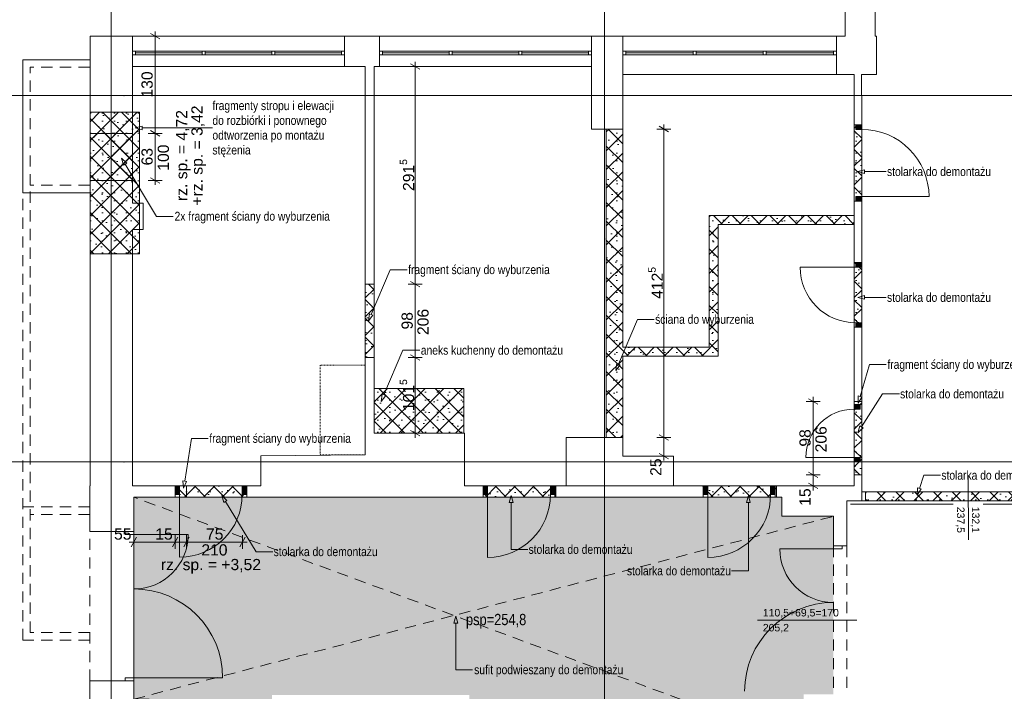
# Paper-space layout 'A-19 ROZBIÓRKI - PIĘTRO 1' of a CAD drawing. Header units: millimetres. Extents: x 0 to 540, y 0 to 297.
# Tile 3 of 8: x 66 to 198, y 107 to 196. Entities that reach past the tile are written whole.
import ezdxf
from ezdxf.xclip import XClip

# ---------------------------------------------------------------- set-up
doc = ezdxf.new("R2010")
doc.units = ezdxf.units.MM
doc.header["$MEASUREMENT"] = 0
doc.header["$XCLIPFRAME"] = 0
for name, pattern in [('ACAD_ISO03W100', [300, 120, -180]), ('DASHDOTX2', [1000, 500, -250, 0, -250]), ('Przer. długie kreski', [2.5, 1.5, -1]), ('STYLE_06', [0.026764, 0.014999, -0.005, 0.001765, -0.005])]:
    doc.linetypes.add(name, pattern=pattern)
for name, color, linetype, lineweight, true_color in [('A_opis_Nr_pióra__255', 7, 'Continuous', 15, 0x242424), ('A_opis_Nr_pióra__8', 7, 'Continuous', 13, 0x4c4c4c), ('A_osie_Nr_pióra__16', 7, 'Continuous', 5, 0x0f0f0f), ('A_rozbiórki_Nr_pióra__10', 7, 'Continuous', 13, 0x4b4b4b), ('A_sufit_Nr_pióra__4', 7, 'Continuous', 18, 0x4b4b4b), ('A_ściany_Nr_pióra__10', 7, 'Continuous', 13, 0x4b4b4b), ('A_ściany_Nr_pióra__19', 7, 'Continuous', 5, 0x191919), ('A_ściany_Nr_pióra__4', 7, 'Continuous', 18, 0x4b4b4b), ('Okna Archicada_Nr_pióra__19', 7, 'Continuous', 5, 0x191919)]:
    doc.layers.add(name, color=color, linetype=linetype, lineweight=lineweight, true_color=true_color)
for name, color, linetype in [('A_podrys', 7, 'Continuous'), ('A_rozbiórki', 7, 'Continuous'), ('Drzwi Archicad', 7, 'Continuous')]:
    doc.layers.add(name, color=color, linetype=linetype)
for name, color, linetype, lineweight in [('A_wymiary_Nr_pióra__1', 7, 'Continuous', 20), ('A_wymiary_Nr_pióra__2', 8, 'Continuous', 13), ('A_ściany_Nr_pióra__1', 7, 'Continuous', 20), ('Drzwi Archicad_Nr_pióra__1', 7, 'Continuous', 20), ('Znaczniki drzwi Archicada_Nr_pióra__3', 252, 'Continuous', 13)]:
    doc.layers.add(name, color=color, linetype=linetype, lineweight=lineweight)
doc.styles.add('STYL_AUTOMATYCZNY_1', font='arial.ttf')
doc.styles.add('STYL_AUTOMATYCZNY_2', font='ARIALN.TTF')
doc.styles.add('STYL_AUTOMATYCZNY_4', font='arial.ttf')
pattern_1 = [(45, (-1564.5881, -343.812), (-1.2572359, 1.2572359), []), (135, (-1564.5881, -343.812), (1.2572359, 1.2572359), []), (90, (-1565.8453, -342.5548), (-1.6002, 0), [0, -1.0668, 0, -1.6002]), (155, (-1564.5881, -341.2976), (0.6762737, 1.4502737), [0, -0.78232, 0, -1.35128])]

# ---------------------------------------------------------------- blocks, each defined once
blk = doc.blocks.new('Rysunek_1_1', base_point=(-1564.59, -343.81))
at = {"layer": 'A_rozbiórki', "linetype": 'Continuous', "lineweight": 0, "true_color": 0x4b4b4b}
h = blk.add_hatch(dxfattribs=at)
h.set_pattern_fill('facing_tile_0001', color=251, style=0, pattern_type=2)
h.set_pattern_definition(pattern_1)
h.paths.add_polyline_path([(82.48, 184.03), (75.88, 184.03), (75.88, 165.1), (82.48, 165.1)])
h = blk.add_hatch(dxfattribs=at)
h.set_pattern_fill('facing_tile_0001', color=251, style=0, pattern_type=2)
h.set_pattern_definition(pattern_1)
h.paths.add_polyline_path([(144.94, 140.54), (147.14, 140.54), (147.14, 151.42), (159.91, 151.42), (159.91, 169.01), (178.11, 169.01), (178.11, 170.21), (158.71, 170.21), (158.71, 152.62), (147.14, 152.62), (147.14, 181.79), (144.94, 181.79)])
h = blk.add_hatch(dxfattribs=at)
h.set_pattern_fill('facing_tile_0001', color=251, style=0, pattern_type=2)
h.set_pattern_definition(pattern_1)
h.paths.add_polyline_path([(178.11, 182.34), (178.11, 172.14), (179.11, 172.14), (179.11, 182.34)])
h = blk.add_hatch(dxfattribs=at)
h.set_pattern_fill('facing_tile_0001', color=251, style=0, pattern_type=2)
h.set_pattern_definition(pattern_1)
h.paths.add_polyline_path([(75.88, 181.21), (75.88, 174.91), (81.58, 174.91), (81.58, 181.21)])
h = blk.add_hatch(dxfattribs=at)
h.set_pattern_fill('facing_tile_0001', color=251, style=0, pattern_type=2)
h.set_pattern_definition(pattern_1)
h.paths.add_polyline_path([(179.11, 163.92), (178.11, 163.92), (178.11, 155.27), (179.11, 155.27)])
h = blk.add_hatch(dxfattribs=at)
h.set_pattern_fill('facing_tile_0001', color=251, style=0, pattern_type=2)
h.set_pattern_definition(pattern_1)
h.paths.add_polyline_path([(112.67, 151.22), (113.87, 151.22), (113.87, 161.02), (112.67, 161.02)])
h = blk.add_hatch(dxfattribs=at)
h.set_pattern_fill('facing_tile_0001', color=251, style=0, pattern_type=2)
h.set_pattern_definition(pattern_1)
h.paths.add_polyline_path([(113.87, 141.09), (125.87, 141.09), (125.87, 147.09), (113.87, 147.09)])
h = blk.add_hatch(dxfattribs=at)
h.set_pattern_fill('facing_tile_0001', color=251, style=0, pattern_type=2)
h.set_pattern_definition(pattern_1)
h.paths.add_polyline_path([(178.11, 135.54), (179.11, 135.54), (179.11, 145.34), (178.11, 145.34)])
h = blk.add_hatch(dxfattribs=at)
h.set_pattern_fill('facing_tile_0001', color=251, style=0, pattern_type=2)
h.set_pattern_definition(pattern_1)
h.paths.add_polyline_path([(96.84, 134.04), (87.26, 134.04), (87.26, 132.54), (96.84, 132.54)])
h = blk.add_hatch(dxfattribs=at)
h.set_pattern_fill('facing_tile_0001', color=251, style=0, pattern_type=2)
h.set_pattern_definition(pattern_1)
h.paths.add_polyline_path([(138.17, 134.04), (128.47, 134.04), (128.47, 132.54), (138.17, 132.54)])
h = blk.add_hatch(dxfattribs=at)
h.set_pattern_fill('facing_tile_0001', color=251, style=0, pattern_type=2)
h.set_pattern_definition(pattern_1)
h.paths.add_polyline_path([(167.72, 134.04), (157.92, 134.04), (157.92, 132.54), (167.72, 132.54)])
h = blk.add_hatch(dxfattribs=at)
h.set_pattern_fill('facing_tile_0001', color=251, style=0, pattern_type=2)
h.set_pattern_definition(pattern_1)
h.paths.add_polyline_path([(179.61, 132.04), (207.11, 132.04), (207.11, 133.24), (179.61, 133.24)])
h = blk.add_hatch(dxfattribs=at)
h.set_pattern_fill('facing_tile_0001', color=251, style=0, pattern_type=2)
h.set_pattern_definition(pattern_1)
h.paths.add_polyline_path([(168.42, 132.54), (81.74, 132.54), (81.74, 105.52), (83.8, 105.52), (83.81, 102.87), (100.21, 102.91), (100.21, 106.1), (126.61, 106.1), (126.61, 103.09), (142.63, 103.09), (142.63, 103.69), (147.13, 103.69), (147.13, 99.42), (171.32, 99.42), (171.32, 106.17), (175.32, 106.17), (175.32, 129.99), (168.42, 129.99)])
at = {"layer": 'Drzwi Archicad', "linetype": 'Continuous', "lineweight": 0, "true_color": 0xfdfdfd}
for points in [[(178.31, 182.34), (178.31, 181.74), (179.11, 181.74), (179.11, 182.34)], [(179.11, 172.14), (179.11, 172.74), (178.31, 172.74), (178.31, 172.14)], [(178.31, 163.92), (178.31, 163.32), (179.11, 163.32), (179.11, 163.92)], [(179.11, 155.27), (179.11, 155.87), (178.31, 155.87), (178.31, 155.27)], [(178.91, 144.92), (178.11, 144.92), (178.11, 144.32), (178.91, 144.32)], [(178.11, 137.26), (178.91, 137.26), (178.91, 137.86), (178.11, 137.86)], [(87.26, 132.89), (87.86, 132.89), (87.86, 134.04), (87.26, 134.04)], [(96.84, 134.04), (96.24, 134.04), (96.24, 132.89), (96.84, 132.89)], [(128.47, 132.89), (129.07, 132.89), (129.07, 134.04), (128.47, 134.04)], [(138.07, 134.04), (137.47, 134.04), (137.47, 132.89), (138.07, 132.89)], [(157.92, 132.89), (158.52, 132.89), (158.52, 134.04), (157.92, 134.04)], [(167.52, 134.04), (166.92, 134.04), (166.92, 132.89), (167.52, 132.89)]]:
    blk.add_hatch(color=7, dxfattribs=at).paths.add_polyline_path(points)
at = {"layer": 'A_opis_Nr_pióra__255', "color": 250, "linetype": 'Continuous', "lineweight": 15, "true_color": 0x242424}
for p, q in [((81.93, 181.93), (82.87, 182.18)), ((81.93, 181.93), (82.87, 181.68)), ((82.87, 182.18), (82.87, 181.68)), ((82.87, 181.93), (90, 181.93)), ((90, 181.93), (92.25, 181.93)), ((80.08, 177.9), (80.78, 177.23)), ((80.08, 177.9), (80.35, 176.97)), ((80.78, 177.23), (80.35, 176.97)), ((80.56, 177.1), (84.77, 170.1)), ((178.57, 176.09), (179.5, 176.34)), ((178.57, 176.09), (179.5, 175.84)), ((179.5, 176.34), (179.5, 175.84)), ((179.5, 176.09), (180.15, 176.09)), ((180.15, 176.09), (182.39, 176.09)), ((84.77, 170.1), (87.01, 170.1)), ((113.5, 156.99), (116.04, 162.96)), ((116.04, 162.96), (118.28, 162.96)), ((178.57, 159.26), (179.5, 159.51)), ((179.5, 159.51), (179.5, 159.01)), ((178.57, 159.26), (179.5, 159.01)), ((179.5, 159.26), (180.15, 159.26)), ((180.15, 159.26), (182.39, 159.26)), ((113.14, 156.13), (113.27, 157.08)), ((113.14, 156.13), (113.73, 156.89)), ((113.27, 157.08), (113.73, 156.89)), ((146.58, 150.35), (149.12, 156.32)), ((149.12, 156.32), (151.36, 156.32)), ((115.2, 146.22), (117.74, 152.19)), ((117.74, 152.19), (119.98, 152.19)), ((146.22, 149.49), (146.35, 150.45)), ((146.22, 149.49), (146.81, 150.25)), ((146.35, 150.45), (146.81, 150.25)), ((178.89, 146.01), (180.15, 150.28)), ((180.15, 150.28), (182.39, 150.28)), ((114.84, 145.36), (114.97, 146.32)), ((114.97, 146.32), (115.43, 146.12)), ((179.07, 141.94), (181.9, 146.35)), ((181.9, 146.35), (184.14, 146.35)), ((114.84, 145.36), (115.43, 146.12)), ((178.62, 145.11), (178.65, 146.08)), ((178.62, 145.11), (179.13, 145.94)), ((178.65, 146.08), (179.13, 145.94)), ((178.57, 141.15), (178.86, 142.07)), ((178.57, 141.15), (179.28, 141.8)), ((178.86, 142.07), (179.28, 141.8)), ((88.55, 134.68), (89.44, 140.39)), ((89.44, 140.39), (91.68, 140.39)), ((88.3, 134.72), (88.79, 134.64)), ((88.4, 133.76), (88.3, 134.72)), ((88.4, 133.76), (88.79, 134.64)), ((186.82, 133.72), (187.42, 135.47)), ((187.42, 135.47), (189.66, 135.47)), ((186.52, 132.83), (186.59, 133.8)), ((186.52, 132.83), (187.06, 133.64)), ((186.59, 133.8), (187.06, 133.64)), ((93.5, 132.75), (94.2, 132.08)), ((93.5, 132.75), (93.78, 131.82)), ((94.2, 132.08), (93.78, 131.82)), ((93.99, 131.95), (98.11, 125.25)), ((132.21, 132.75), (131.96, 131.81)), ((132.46, 131.81), (131.96, 131.81)), ((132.21, 132.75), (132.46, 131.81)), ((132.21, 131.81), (132.21, 125.56)), ((163.95, 132.75), (163.7, 131.81)), ((164.2, 131.81), (163.7, 131.81)), ((163.95, 132.75), (164.2, 131.81)), ((163.95, 131.81), (163.95, 122.69)), ((98.11, 125.25), (100.35, 125.25)), ((132.21, 125.56), (134.45, 125.56)), ((163.95, 122.69), (161.71, 122.69)), ((124.81, 116.63), (124.56, 115.69)), ((124.81, 116.63), (125.06, 115.69)), ((125.06, 115.69), (124.56, 115.69)), ((124.81, 115.69), (124.81, 109.44)), ((124.81, 109.44), (127.05, 109.44))]:
    blk.add_line(p, q, dxfattribs=at)
at = {"layer": 'A_osie_Nr_pióra__16', "color": 250, "linetype": 'DASHDOTX2', "lineweight": 5, "true_color": 0x0f0f0f}
for p, q in [((78.71, 167.08), (78.71, 204.97)), ((144.71, 167.08), (144.71, 204.97)), ((80.4, 186.26), (60.15, 186.26)), ((304.6, 186.26), (80.4, 186.26)), ((80.4, 186.26), (80.4, 186.26)), ((78.71, 167.08), (78.71, 35.26)), ((144.71, 167.08), (144.71, 35.26)), ((80.4, 137.26), (60.15, 137.26)), ((304.6, 137.26), (80.4, 137.26)), ((80.4, 137.26), (80.4, 137.26))]:
    blk.add_line(p, q, dxfattribs=at)
for p in [(80.4, 186.26), (78.71, 167.08), (78.71, 167.08), (144.71, 167.08), (144.71, 167.08), (80.4, 137.26)]:
    blk.add_point(p, dxfattribs=at)
at = {"layer": 'A_rozbiórki_Nr_pióra__10', "color": 251, "linetype": 'ACAD_ISO03W100', "lineweight": 13, "true_color": 0x4b4b4b, "flags": 128}
for points in [[(82.48, 184.03), (75.88, 184.03), (75.88, 165.1), (82.48, 165.1)], [(144.94, 140.54), (147.14, 140.54), (147.14, 151.42), (159.91, 151.42), (159.91, 169.01), (178.11, 169.01), (178.11, 170.21), (158.71, 170.21), (158.71, 152.62), (147.14, 152.62), (147.14, 181.79), (144.94, 181.79)], [(178.11, 182.34), (179.11, 182.34), (179.11, 172.14), (178.11, 172.14)], [(75.88, 181.21), (81.58, 181.21), (81.58, 174.91), (75.88, 174.91)], [(179.11, 163.92), (178.11, 163.92), (178.11, 155.27), (179.11, 155.27)], [(112.67, 151.22), (113.87, 151.22), (113.87, 161.02), (112.67, 161.02)], [(113.87, 141.09), (125.87, 141.09), (125.87, 147.09), (113.87, 147.09)], [(178.11, 135.54), (179.11, 135.54), (179.11, 145.34), (178.11, 145.34)], [(96.84, 134.04), (87.26, 134.04), (87.26, 132.54), (96.84, 132.54)], [(138.17, 134.04), (128.47, 134.04), (128.47, 132.54), (138.17, 132.54)], [(167.72, 134.04), (157.92, 134.04), (157.92, 132.54), (167.72, 132.54)], [(179.61, 132.04), (207.11, 132.04), (207.11, 133.24), (179.61, 133.24)], [(168.42, 132.54), (81.74, 132.54), (81.74, 105.52), (83.8, 105.52), (83.81, 102.87), (100.21, 102.91), (100.21, 106.1), (126.61, 106.1), (126.61, 103.09), (142.63, 103.09), (142.63, 103.69), (147.13, 103.69), (147.13, 99.42), (171.32, 99.42), (171.32, 106.17), (175.32, 106.17), (175.32, 129.99), (168.42, 129.99)]]:
    blk.add_lwpolyline(points, close=True, dxfattribs=at)
at = {"layer": 'A_sufit_Nr_pióra__4', "color": 251, "linetype": 'Przer. długie kreski', "lineweight": 18, "true_color": 0x4b4b4b}
for p, q in [((171.35, 99.42), (81.74, 132.54)), ((81.74, 105.52), (175.32, 129.98))]:
    blk.add_line(p, q, dxfattribs=at)
at = {"layer": 'A_wymiary_Nr_pióra__1', "color": 7, "linetype": 'Continuous', "lineweight": 20}
for p, q in [((85.21, 193.85), (83.96, 194.57)), ((120, 189.8), (118.75, 190.52)), ((153.27, 181.43), (152.02, 182.15)), ((83.96, 181.57), (85.21, 180.85)), ((83.96, 175.27), (85.21, 174.55)), ((118.75, 161.38), (120, 160.66)), ((118.75, 151.58), (120, 150.86)), ((173.23, 144.98), (171.98, 145.7)), ((118.75, 141.45), (120, 140.73)), ((152.02, 140.9), (153.27, 140.18)), ((152.02, 138.4), (153.27, 137.68)), ((171.98, 135.9), (173.23, 135.18)), ((171.98, 134.4), (173.23, 133.68)), ((82.1, 127.17), (81.38, 125.92)), ((87.62, 127.17), (86.9, 125.92)), ((89.14, 127.17), (88.42, 125.92)), ((95.92, 125.92), (96.64, 127.17))]:
    blk.add_line(p, q, dxfattribs=at)
at = {"layer": 'A_wymiary_Nr_pióra__2', "color": 8, "linetype": 'Continuous', "lineweight": 13}
for p, q in [((85.52, 194.21), (83.65, 194.21)), ((84.58, 194.21), (84.58, 194.82)), ((84.58, 181.21), (84.58, 194.21)), ((120.31, 190.16), (118.44, 190.16)), ((119.37, 190.16), (119.37, 190.77)), ((119.37, 161.02), (119.37, 190.16)), ((153.58, 181.79), (151.71, 181.79)), ((152.64, 181.79), (152.64, 182.4)), ((152.64, 140.54), (152.64, 181.79)), ((85.52, 181.21), (83.65, 181.21)), ((84.58, 174.91), (84.58, 181.21)), ((85.52, 174.91), (83.65, 174.91)), ((84.58, 174.3), (84.58, 174.91)), ((120.31, 161.02), (118.44, 161.02)), ((119.37, 151.22), (119.37, 161.02)), ((120.31, 151.22), (118.44, 151.22)), ((119.37, 141.09), (119.37, 151.22)), ((173.54, 145.34), (171.67, 145.34)), ((172.6, 145.34), (172.6, 145.95)), ((172.6, 135.54), (172.6, 145.34)), ((120.31, 141.09), (118.44, 141.09)), ((119.37, 140.48), (119.37, 141.09)), ((153.58, 140.54), (151.71, 140.54)), ((152.64, 138.04), (152.64, 140.54)), ((153.58, 138.04), (151.71, 138.04)), ((152.64, 137.43), (152.64, 138.04)), ((173.54, 135.54), (171.67, 135.54)), ((172.6, 134.04), (172.6, 135.54)), ((173.54, 134.04), (171.67, 134.04)), ((172.6, 133.43), (172.6, 134.04)), ((81.13, 126.54), (81.74, 126.54)), ((81.74, 125.61), (81.74, 127.48)), ((81.74, 126.54), (87.26, 126.54)), ((87.26, 125.61), (87.26, 127.48)), ((87.26, 126.54), (88.78, 126.54)), ((88.78, 125.61), (88.78, 127.48)), ((88.78, 126.54), (96.28, 126.54)), ((96.28, 125.61), (96.28, 127.48)), ((96.28, 126.54), (96.89, 126.54))]:
    blk.add_line(p, q, dxfattribs=at)
at = {"layer": 'A_ściany_Nr_pióra__1', "color": 7, "linetype": 'Continuous', "lineweight": 20}
for p, q in [((81.58, 194.21), (81.58, 190.16)), ((109.91, 194.21), (109.91, 190.16)), ((114.61, 194.21), (114.61, 190.16)), ((142.94, 194.21), (142.94, 190.16)), ((178.11, 182.34), (178.11, 182.71)), ((178.31, 182.34), (178.11, 182.34)), ((179.11, 182.34), (178.31, 182.34)), ((77.18, 181.21), (75.88, 181.21)), ((77.18, 181.21), (81.58, 181.21)), ((77.18, 174.91), (75.88, 174.91)), ((77.18, 174.91), (81.58, 174.91)), ((178.11, 172.14), (178.11, 171.77)), ((178.31, 172.14), (178.11, 172.14)), ((179.11, 172.14), (178.31, 172.14)), ((178.11, 163.92), (178.11, 164.29)), ((178.31, 163.92), (178.11, 163.92)), ((179.11, 163.92), (178.31, 163.92)), ((178.11, 155.27), (178.11, 154.9)), ((178.31, 155.27), (178.11, 155.27)), ((179.11, 155.27), (178.31, 155.27)), ((178.11, 144.92), (178.91, 144.92)), ((178.91, 144.92), (179.11, 144.92)), ((179.11, 144.92), (179.11, 145.29)), ((178.11, 137.26), (178.91, 137.26)), ((178.91, 137.26), (179.11, 137.26)), ((179.11, 137.26), (179.11, 136.89)), ((87.26, 134.04), (86.79, 134.04)), ((87.26, 134.04), (87.26, 132.89)), ((96.84, 134.04), (97.31, 134.04)), ((96.84, 134.04), (96.84, 132.89)), ((128.47, 134.04), (128, 134.04)), ((128.47, 134.04), (128.47, 132.89)), ((138.07, 134.04), (138.54, 134.04)), ((138.07, 134.04), (138.07, 132.89)), ((157.92, 134.04), (157.45, 134.04)), ((157.92, 134.04), (157.92, 132.89)), ((167.52, 134.04), (167.99, 134.04)), ((167.52, 134.04), (167.52, 132.89)), ((179.61, 133.24), (179.24, 133.24)), ((179.61, 132.04), (179.61, 133.24)), ((87.26, 132.54), (86.89, 132.54)), ((87.26, 132.89), (87.26, 132.54)), ((96.84, 132.89), (96.84, 132.54)), ((96.84, 132.54), (97.21, 132.54)), ((128.47, 132.54), (128.1, 132.54)), ((128.47, 132.89), (128.47, 132.54)), ((138.07, 132.89), (138.07, 132.54)), ((138.07, 132.54), (138.44, 132.54)), ((157.92, 132.54), (157.55, 132.54)), ((157.92, 132.89), (157.92, 132.54)), ((167.52, 132.89), (167.52, 132.54)), ((167.52, 132.54), (167.89, 132.54)), ((75.84, 127.94), (75.84, 128.31)), ((80.59, 127.94), (75.84, 127.94)), ((81.74, 127.94), (80.59, 127.94)), ((81.74, 127.94), (81.74, 128.31)), ((175.32, 126.02), (175.32, 126.39)), ((175.32, 126.02), (176.47, 126.02)), ((176.47, 126.02), (177.12, 126.02)), ((177.12, 126.02), (177.12, 126.39)), ((75.84, 107.98), (75.84, 107.61)), ((80.59, 107.98), (75.84, 107.98)), ((81.74, 107.98), (80.59, 107.98)), ((81.74, 107.98), (81.74, 107.61))]:
    blk.add_line(p, q, dxfattribs=at)
at = {"layer": 'A_ściany_Nr_pióra__1', "color": 7, "linetype": 'Continuous', "lineweight": 20, "flags": 128}
for points in [[(176.9, 209.94), (176.9, 194.21)], [(180.9, 194.21), (180.9, 209.94)], [(81.58, 194.21), (75.88, 194.21)], [(75.88, 194.21), (75.88, 181.21)], [(114.61, 194.21), (109.91, 194.21)], [(147.14, 194.21), (142.94, 194.21)], [(147.14, 181.79), (147.14, 194.21)], [(147.16, 194.21), (147.16, 189.09)], [(176.9, 194.21), (175.72, 194.21)], [(175.72, 194.21), (175.72, 189.09)], [(181.1, 194.21), (180.9, 194.21)], [(181.1, 189.09), (181.1, 194.21)], [(81.58, 181.21), (81.58, 190.16)], [(109.91, 190.16), (112.67, 190.16)], [(112.67, 190.16), (112.67, 141.09)], [(113.87, 190.16), (114.61, 190.16)], [(113.87, 141.09), (113.87, 190.16)], [(142.94, 190.16), (142.94, 181.79)], [(175.72, 189.09), (178.11, 189.09)], [(178.11, 189.09), (178.11, 186.26)], [(179.09, 186.26), (179.08, 189.09)], [(179.08, 189.09), (181.1, 189.09)], [(178.11, 186.26), (179.09, 186.26)], [(178.11, 186.26), (178.11, 182.34)], [(179.11, 186.26), (178.11, 186.26)], [(179.11, 182.34), (179.11, 186.26)], [(142.94, 181.79), (147.14, 181.79)], [(147.14, 181.79), (144.94, 181.79)], [(144.94, 181.79), (144.94, 140.54)], [(147.14, 152.62), (147.14, 181.79)], [(75.88, 174.91), (75.88, 171.89)], [(81.58, 171.89), (81.58, 174.91)], [(75.88, 171.89), (75.88, 168.34)], [(82.98, 171.89), (81.58, 171.89)], [(82.98, 168.34), (82.98, 171.89)], [(178.11, 172.14), (178.11, 163.92)], [(179.11, 163.92), (179.11, 172.14)], [(178.11, 170.21), (158.71, 170.21)], [(158.71, 170.21), (158.71, 152.62)], [(178.11, 169.01), (178.11, 170.21)], [(159.91, 169.01), (178.11, 169.01)], [(159.91, 151.42), (159.91, 169.01)], [(75.88, 168.34), (75.88, 134.04)], [(81.58, 168.34), (82.98, 168.34)], [(81.58, 134.04), (81.58, 168.34)], [(178.11, 155.27), (178.11, 144.92)], [(179.11, 144.92), (179.11, 155.27)], [(158.71, 152.62), (147.14, 152.62)], [(147.14, 138.04), (147.14, 151.42)], [(147.14, 151.42), (159.91, 151.42)], [(112.67, 141.09), (112.67, 138.19)], [(125.99, 141.09), (113.87, 141.09)], [(125.99, 134.04), (125.99, 141.09)], [(144.94, 140.54), (139.58, 140.54)], [(139.58, 140.54), (139.58, 134.04)], [(112.67, 138.19), (98.74, 138.09)], [(98.74, 138.09), (98.74, 134.04)], [(153.92, 138.04), (147.14, 138.04)], [(153.92, 134.04), (153.92, 138.04)], [(178.11, 137.26), (178.11, 134.04)], [(179.11, 134.04), (179.11, 137.26)], [(75.84, 134.04), (75.84, 127.94)], [(75.88, 134.04), (75.84, 134.04)], [(87.26, 134.04), (81.58, 134.04)], [(98.74, 134.04), (96.84, 134.04)], [(128.47, 134.04), (125.99, 134.04)], [(157.92, 134.04), (138.07, 134.04)], [(139.58, 134.04), (153.92, 134.04)], [(168.42, 134.04), (167.52, 134.04)], [(177.12, 134.04), (168.42, 134.04)], [(178.11, 134.04), (177.12, 134.04)], [(179.11, 132.04), (179.11, 134.04)], [(179.61, 133.24), (179.11, 133.24)], [(179.11, 133.24), (179.11, 132.04)], [(81.74, 127.94), (81.74, 132.54)], [(81.74, 132.54), (87.26, 132.54)], [(96.84, 132.54), (98.74, 132.54)], [(98.74, 132.54), (113.87, 132.54)], [(113.87, 132.54), (125.99, 132.54)], [(125.99, 132.54), (128.47, 132.54)], [(138.07, 132.54), (157.92, 132.54)], [(167.52, 132.54), (168.42, 132.54)], [(168.42, 132.54), (168.42, 129.99)], [(177.12, 129.99), (177.12, 132.04)], [(177.12, 132.04), (179.11, 132.04)], [(179.11, 132.04), (179.61, 132.04)], [(168.42, 129.99), (175.32, 129.99)], [(175.32, 129.99), (175.32, 126.02)], [(177.12, 126.02), (177.12, 129.99)], [(75.84, 107.98), (75.84, 99.21)], [(81.74, 105.52), (81.74, 107.98)]]:
    blk.add_lwpolyline(points, dxfattribs=at)
at = {"layer": 'A_ściany_Nr_pióra__10', "color": 251, "linetype": 'Continuous', "lineweight": 13, "true_color": 0x4b4b4b}
for p, q in [((75.84, 191.06), (66.88, 191.06)), ((66.88, 173.26), (66.88, 191.06)), ((75.84, 173.26), (66.88, 173.26))]:
    blk.add_line(p, q, dxfattribs=at)
at = {"layer": 'A_ściany_Nr_pióra__10', "color": 251, "linetype": 'Przer. długie kreski', "lineweight": 13, "true_color": 0x4b4b4b}
for p, q in [((75.84, 190.06), (67.88, 190.06)), ((67.88, 174.26), (67.88, 190.06)), ((67.88, 114.43), (67.88, 174.26)), ((75.84, 174.26), (67.88, 174.26)), ((66.88, 113.43), (66.88, 173.26)), ((96.84, 134.04), (87.26, 134.04)), ((138.07, 134.04), (128.47, 134.04)), ((167.52, 134.04), (157.92, 134.04)), ((179.61, 133.24), (207.11, 133.24)), ((96.84, 132.54), (87.26, 132.54)), ((138.07, 132.54), (128.47, 132.54)), ((167.52, 132.54), (157.92, 132.54)), ((179.61, 132.04), (207.11, 132.04)), ((75.84, 131.23), (66.88, 131.23)), ((75.84, 130.23), (67.88, 130.23)), ((75.84, 107.98), (75.84, 127.94)), ((81.74, 107.98), (81.74, 127.94)), ((175.32, 126.02), (175.32, 106.17)), ((177.12, 126.02), (177.12, 106.17)), ((75.84, 113.43), (66.88, 113.43)), ((75.84, 114.43), (67.88, 114.43))]:
    blk.add_line(p, q, dxfattribs=at)
at = {"layer": 'A_ściany_Nr_pióra__19', "color": 250, "linetype": 'Continuous', "lineweight": 5, "true_color": 0x191919}
for p, q in [((109.91, 194.21), (81.58, 194.21)), ((142.94, 194.21), (114.61, 194.21)), ((175.72, 194.21), (147.16, 194.21)), ((81.58, 190.16), (109.91, 190.16)), ((114.61, 190.16), (142.94, 190.16)), ((147.16, 189.09), (175.72, 189.09))]:
    blk.add_line(p, q, dxfattribs=at)
at = {"layer": 'A_ściany_Nr_pióra__4', "color": 251, "linetype": 'STYLE_06', "lineweight": 18, "true_color": 0x4b4b4b, "flags": 128}
for points in [[(112.67, 138.19), (112.67, 150.19), (106.67, 150.19), (106.67, 138.19)], [(113.87, 141.09), (125.87, 141.09), (125.87, 147.09), (113.87, 147.09)]]:
    blk.add_lwpolyline(points, close=True, dxfattribs=at)
at = {"layer": 'Drzwi Archicad_Nr_pióra__1', "color": 7, "linetype": 'Continuous', "lineweight": 20}
for p, q in [((178.11, 182.34), (178.11, 182.71)), ((178.11, 182.34), (178.11, 182.71)), ((178.31, 182.34), (178.11, 182.34)), ((178.31, 182.34), (178.11, 182.34)), ((178.31, 182.34), (178.31, 181.74)), ((179.11, 182.34), (178.31, 182.34)), ((179.11, 182.34), (178.31, 182.34)), ((179.11, 182.34), (178.31, 182.34)), ((179.11, 181.74), (179.11, 182.34)), ((178.31, 181.74), (179.11, 181.74)), ((179.11, 172.74), (178.31, 172.74)), ((178.31, 172.74), (178.31, 172.14)), ((179.11, 172.14), (179.11, 172.74)), ((179.11, 172.74), (188.11, 172.74)), ((178.31, 172.14), (178.11, 172.14)), ((178.31, 172.14), (178.11, 172.14)), ((178.11, 172.14), (178.11, 171.77)), ((178.11, 172.14), (178.11, 171.77)), ((178.31, 172.14), (179.11, 172.14)), ((179.11, 172.14), (178.31, 172.14)), ((179.11, 172.14), (178.31, 172.14)), ((178.11, 163.92), (178.11, 164.29)), ((178.11, 163.92), (178.11, 164.29)), ((178.31, 163.92), (178.11, 163.92)), ((178.31, 163.92), (178.11, 163.92)), ((178.31, 163.92), (178.31, 163.32)), ((179.11, 163.92), (178.31, 163.92)), ((179.11, 163.92), (178.31, 163.92)), ((179.11, 163.92), (178.31, 163.92)), ((179.11, 163.32), (179.11, 163.92)), ((178.31, 163.32), (170.86, 163.32)), ((178.31, 163.32), (179.11, 163.32)), ((179.11, 155.87), (178.31, 155.87)), ((178.31, 155.87), (178.31, 155.27)), ((179.11, 155.27), (179.11, 155.87)), ((178.31, 155.27), (178.11, 155.27)), ((178.31, 155.27), (178.11, 155.27)), ((178.11, 155.27), (178.11, 154.9)), ((178.11, 155.27), (178.11, 154.9)), ((178.31, 155.27), (179.11, 155.27)), ((179.11, 155.27), (178.31, 155.27)), ((179.11, 155.27), (178.31, 155.27)), ((178.11, 144.32), (178.11, 144.92)), ((178.11, 144.92), (178.91, 144.92)), ((178.11, 144.92), (178.91, 144.92)), ((178.11, 144.92), (178.91, 144.92)), ((178.91, 144.92), (178.91, 144.32)), ((178.91, 144.92), (179.11, 144.92)), ((178.91, 144.92), (179.11, 144.92)), ((179.11, 144.92), (179.11, 145.29)), ((179.11, 144.92), (179.11, 145.29)), ((178.91, 144.32), (178.11, 144.32)), ((178.11, 137.86), (171.65, 137.86)), ((178.11, 137.26), (178.11, 137.86)), ((178.11, 137.86), (178.91, 137.86)), ((178.91, 137.26), (178.11, 137.26)), ((178.11, 137.26), (178.91, 137.26)), ((178.11, 137.26), (178.91, 137.26)), ((178.91, 137.86), (178.91, 137.26)), ((178.91, 137.26), (179.11, 137.26)), ((178.91, 137.26), (179.11, 137.26)), ((179.11, 137.26), (179.11, 136.89)), ((179.11, 137.26), (179.11, 136.89)), ((87.26, 134.04), (86.79, 134.04)), ((87.26, 134.04), (86.79, 134.04)), ((87.86, 134.04), (87.26, 134.04)), ((87.26, 134.04), (87.26, 132.89)), ((87.26, 134.04), (87.26, 132.89)), ((87.26, 134.04), (87.26, 132.89)), ((87.86, 132.89), (87.86, 134.04)), ((96.84, 134.04), (96.24, 134.04)), ((96.24, 134.04), (96.24, 132.89)), ((96.84, 132.89), (96.84, 134.04)), ((96.84, 134.04), (96.84, 132.89)), ((96.84, 134.04), (96.84, 132.89)), ((96.84, 134.04), (97.31, 134.04)), ((96.84, 134.04), (97.31, 134.04)), ((128.47, 134.04), (128, 134.04)), ((128.47, 134.04), (128, 134.04)), ((129.07, 134.04), (128.47, 134.04)), ((128.47, 134.04), (128.47, 132.89)), ((128.47, 134.04), (128.47, 132.89)), ((128.47, 134.04), (128.47, 132.89)), ((129.07, 132.89), (129.07, 134.04)), ((138.07, 134.04), (137.47, 134.04)), ((137.47, 134.04), (137.47, 132.89)), ((138.07, 132.89), (138.07, 134.04)), ((138.07, 134.04), (138.07, 132.89)), ((138.07, 134.04), (138.07, 132.89)), ((138.07, 134.04), (138.54, 134.04)), ((138.07, 134.04), (138.54, 134.04)), ((157.92, 134.04), (157.45, 134.04)), ((157.92, 134.04), (157.45, 134.04)), ((158.52, 134.04), (157.92, 134.04)), ((157.92, 134.04), (157.92, 132.89)), ((157.92, 134.04), (157.92, 132.89)), ((157.92, 134.04), (157.92, 132.89)), ((158.52, 132.89), (158.52, 134.04)), ((167.52, 134.04), (166.92, 134.04)), ((166.92, 134.04), (166.92, 132.89)), ((167.52, 132.89), (167.52, 134.04)), ((167.52, 134.04), (167.52, 132.89)), ((167.52, 134.04), (167.52, 132.89)), ((167.52, 134.04), (167.99, 134.04)), ((167.52, 134.04), (167.99, 134.04)), ((179.61, 133.24), (179.24, 133.24)), ((179.61, 133.24), (179.24, 133.24)), ((179.61, 132.04), (179.61, 133.24)), ((179.61, 132.04), (179.61, 133.24)), ((87.26, 132.54), (86.89, 132.54)), ((87.26, 132.54), (86.89, 132.54)), ((87.26, 132.89), (87.86, 132.89)), ((87.26, 132.89), (87.26, 132.54)), ((87.26, 132.89), (87.26, 132.54)), ((87.86, 132.89), (87.86, 124.51)), ((96.24, 132.89), (96.84, 132.89)), ((96.84, 132.89), (96.84, 132.54)), ((96.84, 132.89), (96.84, 132.54)), ((96.84, 132.54), (97.21, 132.54)), ((96.84, 132.54), (97.21, 132.54)), ((128.47, 132.54), (128.1, 132.54)), ((128.47, 132.54), (128.1, 132.54)), ((128.47, 132.89), (129.07, 132.89)), ((128.47, 132.89), (128.47, 132.54)), ((128.47, 132.89), (128.47, 132.54)), ((129.07, 132.89), (129.07, 124.49)), ((137.47, 132.89), (138.07, 132.89)), ((138.07, 132.89), (138.07, 132.54)), ((138.07, 132.89), (138.07, 132.54)), ((138.07, 132.54), (138.44, 132.54)), ((138.07, 132.54), (138.44, 132.54)), ((157.92, 132.54), (157.55, 132.54)), ((157.92, 132.54), (157.55, 132.54)), ((157.92, 132.89), (158.52, 132.89)), ((157.92, 132.89), (157.92, 132.54)), ((157.92, 132.89), (157.92, 132.54)), ((158.52, 132.89), (158.52, 124.49)), ((166.92, 132.89), (167.52, 132.89)), ((167.52, 132.89), (167.52, 132.54)), ((167.52, 132.89), (167.52, 132.54)), ((167.52, 132.54), (167.89, 132.54)), ((167.52, 132.54), (167.89, 132.54)), ((177.61, 131.59), (191.36, 131.6)), ((209.11, 131.61), (195.36, 131.6)), ((75.84, 127.94), (75.84, 128.31)), ((75.84, 127.94), (75.84, 128.31)), ((80.59, 127.94), (75.84, 127.94)), ((80.59, 127.94), (75.84, 127.94)), ((80.59, 127.94), (80.59, 127.54)), ((81.74, 127.94), (80.59, 127.94)), ((81.74, 127.94), (80.59, 127.94)), ((81.74, 127.94), (80.59, 127.94)), ((81.74, 127.94), (81.74, 128.31)), ((81.74, 127.94), (81.74, 128.31)), ((81.74, 127.54), (81.74, 127.94)), ((80.59, 127.54), (81.74, 127.54)), ((81.74, 127.54), (89.02, 127.54)), ((175.32, 125.62), (168.15, 125.62)), ((175.32, 126.02), (175.32, 126.39)), ((175.32, 126.02), (175.32, 126.39)), ((175.32, 125.62), (175.32, 126.02)), ((175.32, 126.02), (176.47, 126.02)), ((175.32, 126.02), (176.47, 126.02)), ((175.32, 126.02), (176.47, 126.02)), ((176.47, 125.62), (175.32, 125.62)), ((176.47, 126.02), (176.47, 125.62)), ((176.47, 126.02), (177.12, 126.02)), ((176.47, 126.02), (177.12, 126.02)), ((177.12, 126.02), (177.12, 126.39)), ((177.12, 126.02), (177.12, 126.39)), ((81.74, 108.38), (80.59, 108.38)), ((80.59, 108.38), (80.59, 107.98)), ((81.74, 107.98), (81.74, 108.38)), ((81.74, 108.38), (93.62, 108.38)), ((80.59, 107.98), (75.84, 107.98)), ((80.59, 107.98), (75.84, 107.98)), ((75.84, 107.98), (75.84, 107.61)), ((75.84, 107.98), (75.84, 107.61)), ((80.59, 107.98), (81.74, 107.98)), ((81.74, 107.98), (80.59, 107.98)), ((81.74, 107.98), (80.59, 107.98)), ((81.74, 107.98), (81.74, 107.61)), ((81.74, 107.98), (81.74, 107.61))]:
    blk.add_line(p, q, dxfattribs=at)
for centre, radius, start, end in [((179.11, 172.74), 9, 0, 90), ((178.31, 163.32), 7.45, 180, 270), ((178.11, 137.86), 6.46, 90, 180), ((87.86, 132.89), 8.38, 270, 0), ((129.07, 132.89), 8.4, 270, 0), ((158.52, 132.89), 8.4, 270, 0), ((81.74, 127.54), 7.28, 270, 0), ((175.32, 125.62), 7.17, 180, 270), ((81.74, 108.38), 11.88, 0, 90), ((175.32, 106.57), 11.88, 90, 180)]:
    blk.add_arc(centre, radius, start, end, dxfattribs=at)
at = {"layer": 'Okna Archicada_Nr_pióra__19', "color": 250, "linetype": 'Continuous', "lineweight": 5, "true_color": 0x191919}
for p, q in [((109.91, 192.21), (81.58, 192.21)), ((81.58, 192.21), (81.58, 191.71)), ((81.58, 191.71), (109.91, 191.71)), ((81.98, 192.21), (81.98, 191.71)), ((81.98, 191.96), (90.89, 191.96)), ((90.89, 192.21), (90.89, 191.71)), ((91.29, 192.21), (91.29, 191.71)), ((91.29, 191.96), (100.2, 191.96)), ((100.2, 192.21), (100.2, 191.71)), ((100.6, 192.21), (100.6, 191.71)), ((100.6, 191.96), (109.51, 191.96)), ((109.51, 192.21), (109.51, 191.71)), ((109.91, 191.71), (109.91, 192.21)), ((142.94, 192.21), (114.61, 192.21)), ((114.61, 192.21), (114.61, 191.71)), ((114.61, 191.71), (142.94, 191.71)), ((115.01, 192.21), (115.01, 191.71)), ((115.01, 191.96), (123.92, 191.96)), ((123.92, 192.21), (123.92, 191.71)), ((124.32, 192.21), (124.32, 191.71)), ((124.32, 191.96), (133.23, 191.96)), ((133.23, 192.21), (133.23, 191.71)), ((133.63, 192.21), (133.63, 191.71)), ((133.63, 191.96), (142.54, 191.96)), ((142.54, 192.21), (142.54, 191.71)), ((142.94, 191.71), (142.94, 192.21)), ((147.16, 191.71), (147.16, 192.21)), ((147.16, 192.21), (175.72, 192.21)), ((175.72, 191.71), (147.16, 191.71)), ((147.56, 192.21), (147.56, 191.71)), ((156.55, 191.96), (147.56, 191.96)), ((156.55, 192.21), (156.55, 191.71)), ((156.95, 192.21), (156.95, 191.71)), ((165.94, 191.96), (156.95, 191.96)), ((165.94, 192.21), (165.94, 191.71)), ((166.34, 192.21), (166.34, 191.71)), ((175.32, 191.96), (166.34, 191.96)), ((175.32, 192.21), (175.32, 191.71)), ((175.72, 192.21), (175.72, 191.71)), ((77.18, 181.21), (75.88, 181.21)), ((75.88, 181.21), (75.88, 174.91)), ((77.18, 181.21), (81.58, 181.21)), ((81.58, 181.21), (81.58, 174.91)), ((77.18, 174.91), (75.88, 174.91)), ((77.18, 174.91), (81.58, 174.91)), ((88.78, 132.74), (88.78, 134.04)), ((96.28, 134.04), (88.78, 134.04)), ((96.28, 132.74), (96.28, 134.04)), ((88.78, 132.74), (88.78, 132.54)), ((96.28, 132.54), (88.78, 132.54)), ((96.28, 132.74), (96.28, 132.54))]:
    blk.add_line(p, q, dxfattribs=at)
at = {"layer": 'Znaczniki drzwi Archicada_Nr_pióra__3', "color": 252, "linetype": 'Continuous', "lineweight": 13}
for p, q in [((193.37, 126.85), (193.36, 135.45)), ((165.15, 116.1), (178.47, 116.1))]:
    blk.add_line(p, q, dxfattribs=at)
at = {"layer": 'A_opis_Nr_pióra__8', "color": 251, "linetype": 'Continuous', "lineweight": 13, "true_color": 0x4c4c4c, "insert": (92.25, 181.77), "char_height": 1.2, "width": 16.9606, "attachment_point": 4, "line_spacing_factor": 0.989712, "style": 'STYL_AUTOMATYCZNY_2'}
blk.add_mtext('\\A1;{\\pql;\\fArial Narrow|b0|i0|c238|p0;\\W1.000000;fragmenty stropu\\fArial Narrow|b0|i0|c238|p0;\\W1.000000; i\\fArial Narrow|b0|i0|c238|p0;\\W1.000000; \\fArial Narrow|b0|i0|c238|p0;\\W1.000000;elewacji\\fArial Narrow|b0|i0|c238|p0;\\W1.000000; do rozbiórki i ponownego odtworzenia po montażu stężenia}', dxfattribs=at)
at = {"layer": 'A_opis_Nr_pióra__8', "color": 251, "linetype": 'Continuous', "lineweight": 13, "true_color": 0x4c4c4c, "char_height": 1.2, "style": 'STYL_AUTOMATYCZNY_2'}
for s, insert, attachment_point in [('\\A1;{\\pqr;\\fArial Narrow|b0|i0|c238|p0;\\W1.000000;stolarka do demontażu}', (196.4, 176.09), 6), ('\\A1;{\\pqr;\\fArial Narrow|b0|i0|c238|p0;\\W1.000000;2x fragment ściany do wyburzenia}', (107.97, 169.94), 6), ('\\A1;{\\pqr;\\fArial Narrow|b0|i0|c238|p0;\\W1.000000;fragment ściany do wyburzenia}', (137.38, 162.8), 6), ('\\A1;{\\pqr;\\fArial Narrow|b0|i0|c238|p0;\\W1.000000;stolarka do demontażu}', (196.4, 159.26), 6), ('\\A1;{\\pqr;\\fArial Narrow|b0|i0|c238|p0;\\W1.000000;ściana do wyburzenia}', (164.69, 156.15), 6), ('\\A1;{\\pqr;\\fArial Narrow|b0|i0|c238|p0;\\W1.000000;aneks kuchenny do demontażu}', (139.16, 152.02), 6), ('\\A1;{\\pqr;\\fArial Narrow|b0|i0|c238|p0;\\W1.000000;fragment ściany do wyburzenia}', (201.49, 150.12), 6), ('\\A1;{\\pqr;\\fArial Narrow|b0|i0|c238|p0;\\W1.000000;stolarka do demontażu}', (198.15, 146.35), 6), ('\\A1;{\\pqr;\\fArial Narrow|b0|i0|c238|p0;\\W1.000000;fragment ściany do wyburzenia}', (110.78, 140.23), 6), ('\\A1;{\\pqr;\\fArial Narrow|b0|i0|c238|p0;\\W1.000000;stolarka do demontażu}', (203.67, 135.47), 6), ('\\A1;{\\pqr;\\fArial Narrow|b0|i0|c238|p0;\\W1.000000;stolarka do demontażu}', (114.35, 125.25), 6), ('\\A1;{\\pqr;\\fArial Narrow|b0|i0|c238|p0;\\W1.000000;stolarka do demontażu}', (148.45, 125.55), 6), ('\\A1;{\\pql;\\fArial Narrow|b0|i0|c238|p0;\\W1.000000;stolarka do demontażu}', (147.7, 122.68), 4), ('\\A1;{\\pqr;\\fArial Narrow|b0|i0|c238|p0;\\W1.000000;s\\fArial Narrow|b0|i0|c238|p0;\\W1.000000;ufit podwieszany\\fArial Narrow|b0|i0|c238|p0;\\W1.000000; do demontażu}', (147.21, 109.28), 6)]:
    blk.add_mtext(s, dxfattribs=dict(at, insert=insert, attachment_point=attachment_point))
at = {"layer": 'A_sufit_Nr_pióra__4', "color": 251, "linetype": 'Continuous', "lineweight": 18, "true_color": 0x4b4b4b, "insert": (130.2, 115.95), "char_height": 1.5, "attachment_point": 5, "style": 'STYL_AUTOMATYCZNY_2'}
blk.add_mtext('\\A1;{\\pqc;\\fArial Narrow|b0|i0|c238|p0;\\W1.000000;psp=254,8}', dxfattribs=at)
at = {"layer": 'A_wymiary_Nr_pióra__1', "color": 7, "linetype": 'Continuous', "lineweight": 20, "char_height": 1.5, "attachment_point": 7, "rotation": 90, "style": 'STYL_AUTOMATYCZNY_4'}
for s, insert, width in [('\\A1;{\\pql;\\fArial|b0|i0|c238|p0;\\W1.000000;130}', (84.28, 186), 3.4323), ('\\A1;{\\pql;\\fArial|b0|i0|c238|p0;\\W1.000000;63}', (84.28, 176.92), 2.2882), ('\\A1;{\\pql;\\fArial|b0|i0|c238|p0;\\W1.000000;98}', (119.07, 154.97), 2.2882), ('\\A1;{\\pql;\\fArial|b0|i0|c238|p0;\\W1.000000;98}', (172.3, 139.3), 2.2882), ('\\A1;{\\pql;\\fArial|b0|i0|c238|p0;\\W1.000000;25}', (152.34, 135.39), 2.2882), ('\\A1;{\\pql;\\fArial|b0|i0|c238|p0;\\W1.000000;15}', (172.3, 131.39), 2.2882)]:
    blk.add_mtext(s, dxfattribs=dict(at, insert=insert, width=width))
at = {"layer": 'A_wymiary_Nr_pióra__1', "color": 7, "linetype": 'Continuous', "lineweight": 20, "insert": (87.38, 178.24), "char_height": 1.5, "width": 13.6852, "attachment_point": 2, "rotation": 90, "line_spacing_factor": 0.822405, "style": 'STYL_AUTOMATYCZNY_4'}
blk.add_mtext('\\A1;{\\pqc;\\fArial|b0|i0|c238|p0;\\W1.000000;rz. sp. = 4,72 +rz. sp. = 3,42}', dxfattribs=at)
at = {"layer": 'A_wymiary_Nr_pióra__1', "color": 7, "linetype": 'Continuous', "lineweight": 20, "char_height": 1.5, "rotation": 90}
for s, insert, attachment_point, style in [('\\A1;{\\pql;\\fArial|b0|i0|c238|p0;\\W1.000000;291\\fArial|b0|i0|c238|p0;\\W1.000000;\\A1{\\H.66x;\\S5^  ;}}', (119.68, 173.5), 7, 'STYL_AUTOMATYCZNY_1'), ('\\A1;{\\pqc;\\fArial|b0|i0|c238|p0;\\W1.000000;100}', (84.93, 177.96), 2, 'STYL_AUTOMATYCZNY_4'), ('\\A1;{\\pql;\\fArial|b0|i0|c238|p0;\\W1.000000;412\\fArial|b0|i0|c238|p0;\\W1.000000;\\A1{\\H.66x;\\S5^  ;}}', (152.94, 159.07), 7, 'STYL_AUTOMATYCZNY_1'), ('\\A1;{\\pqc;\\fArial|b0|i0|c238|p0;\\W1.000000;206}', (119.67, 155.98), 2, 'STYL_AUTOMATYCZNY_4'), ('\\A1;{\\pql;\\fArial|b0|i0|c238|p0;\\W1.000000;101\\fArial|b0|i0|c238|p0;\\W1.000000;\\A1{\\H.66x;\\S5^  ;}}', (119.68, 144.06), 7, 'STYL_AUTOMATYCZNY_1'), ('\\A1;{\\pqc;\\fArial|b0|i0|c238|p0;\\W1.000000;206}', (172.91, 140.29), 2, 'STYL_AUTOMATYCZNY_4')]:
    blk.add_mtext(s, dxfattribs=dict(at, insert=insert, attachment_point=attachment_point, style=style))
at = {"layer": 'A_wymiary_Nr_pióra__1', "color": 7, "linetype": 'Continuous', "lineweight": 20, "char_height": 1.5, "width": 2.2882, "attachment_point": 7, "style": 'STYL_AUTOMATYCZNY_4'}
for s, insert in [('\\A1;{\\pql;\\fArial|b0|i0|c238|p0;\\W1.000000;55}', (79.09, 126.84)), ('\\A1;{\\pql;\\fArial|b0|i0|c238|p0;\\W1.000000;15}', (84.61, 126.84)), ('\\A1;{\\pql;\\fArial|b0|i0|c238|p0;\\W1.000000;75}', (91.39, 126.84))]:
    blk.add_mtext(s, dxfattribs=dict(at, insert=insert))
at = {"layer": 'A_wymiary_Nr_pióra__1', "color": 7, "linetype": 'Continuous', "lineweight": 20, "char_height": 1.5, "attachment_point": 2, "style": 'STYL_AUTOMATYCZNY_4'}
for s, insert in [('\\A1;{\\pqc;\\fArial|b0|i0|c238|p0;\\W1.000000;210}', (92.52, 126.24)), ('\\A1;{\\pqc;\\fArial|b0|i0|c238|p0;\\W1.000000;rz. sp. = +3,52}', (92.05, 124.28))]:
    blk.add_mtext(s, dxfattribs=dict(at, insert=insert))
at = {"layer": 'Znaczniki drzwi Archicada_Nr_pióra__3', "color": 252, "linetype": 'Continuous', "lineweight": 13, "char_height": 1, "attachment_point": 7, "rotation": 270.0416, "style": 'STYL_AUTOMATYCZNY_1'}
for s, insert in [('\\A1;{\\pql;\\pt1;\\fArial|b0|i0|c238|p0;\\W1.000000;237,5}', (191.67, 131.25)), ('\\A1;{\\pql;\\pt1;\\fArial|b0|i0|c238|p0;\\W1.000000;132,1}', (193.67, 131.25))]:
    blk.add_mtext(s, dxfattribs=dict(at, insert=insert))
at = {"layer": 'Znaczniki drzwi Archicada_Nr_pióra__3', "color": 252, "linetype": 'Continuous', "lineweight": 13, "char_height": 1, "attachment_point": 7, "style": 'STYL_AUTOMATYCZNY_1'}
for s, insert in [('\\A1;{\\pql;\\pt1;\\fArial|b0|i0|c238|p0;\\W1.000000;110,5+69,5=170}', (165.88, 116.4)), ('\\A1;{\\pql;\\pt1;\\fArial|b0|i0|c238|p0;\\W1.000000;205,2}', (165.88, 114.4))]:
    blk.add_mtext(s, dxfattribs=dict(at, insert=insert))

psp = doc.layouts.new('A-19 ROZBIÓRKI - PIĘTRO 1')

# ---------------------------------------------------------------- block references
at = {"layer": 'A_podrys', "color": 37, "linetype": 'Continuous', "lineweight": 5, "true_color": 0x656532}
ref = psp.add_blockref('Rysunek_1_1', (-1564.59, -343.81), dxfattribs=at)
XClip(ref).set_block_clipping_path([(54.1532612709, 35.2627840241), (304.6032325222, 244.0727840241)])

doc.saveas('drawing.dxf')
